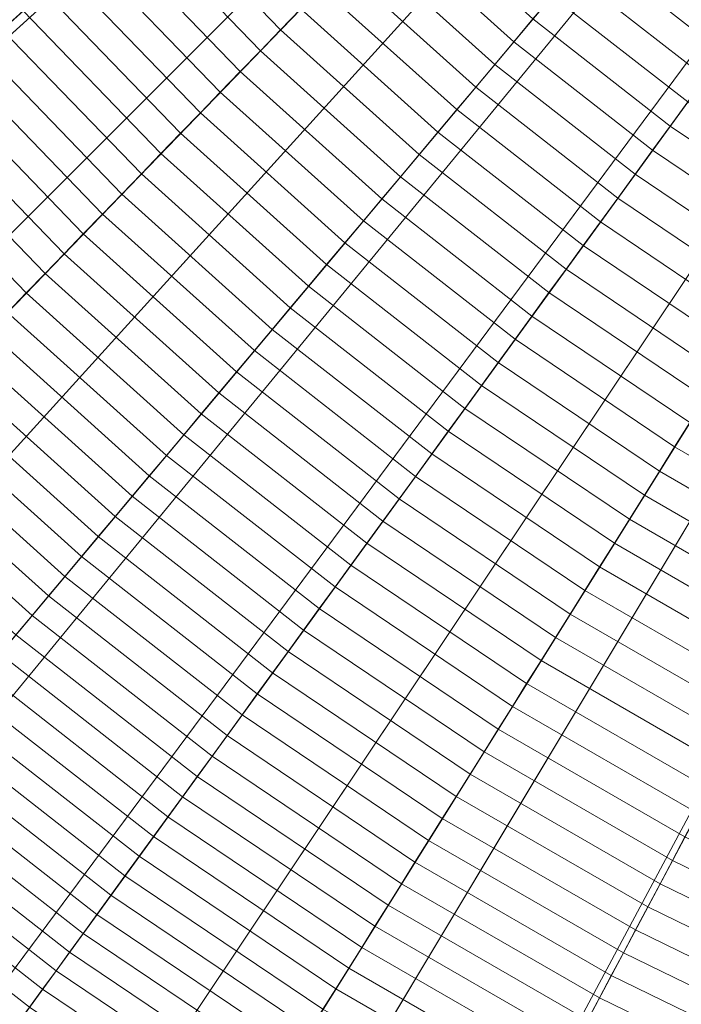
# Model space of a CAD drawing. Header units: centimetres. Extents: x -21.9 to 23.1, y -23 to 22.
# Tile 34 of 192: x -9.1 to -6.1, y -13.8 to -9.3. Entities that reach past the tile are written whole.
import ezdxf

# ---------------------------------------------------------------- set-up
doc = ezdxf.new("R2010")
doc.units = ezdxf.units.CM
doc.header["$LTSCALE"] = 2.54
doc.layers.add('Lucido design-1', color=7, linetype='Continuous')

# ---------------------------------------------------------------- blocks, each defined once
blk = doc.blocks.new('Gruppo-2-1')
at = {"color": 5, "linetype": 'Continuous', "lineweight": 9}
for points in [[(-8.6891, -4.2561, -949.2271), (-8.4052, -4.8937, -949.2271), (-19.2833, -10.1993, -949.2271), (-19.9108, -8.7899, -949.2271)], [(-19.825, -8.9632, -949.2271), (-19.3858, -9.9544, -949.2271), (-8.4271, -4.7713, -949.2271), (-8.6252, -4.3241, -949.2271)], [(-8.6252, -4.3241, -1010.9271), (-8.4271, -4.7713, -1010.9271), (-19.0252, -9.7839, -1010.9271), (-19.4566, -8.8106, -1010.9271)], [(-19.3858, -9.9544, -949.2271), (-18.8986, -10.923, -949.2271), (-8.2072, -5.2084, -949.2271), (-8.4271, -4.7713, -949.2271)], [(-8.4271, -4.7713, -1010.9271), (-8.2072, -5.2084, -1010.9271), (-18.5469, -10.735, -1010.9271), (-19.0252, -9.7839, -1010.9271)], [(-8.4052, -4.8937, -949.2271), (-8.0775, -5.51, -949.2271), (-18.559, -11.5615, -949.2271), (-19.2833, -10.1993, -949.2271)], [(-18.8986, -10.923, -949.2271), (-18.3644, -11.8665, -949.2271), (-7.9662, -5.634, -949.2271), (-8.2072, -5.2084, -949.2271)], [(-8.2072, -5.2084, -1010.9271), (-7.9662, -5.634, -1010.9271), (-18.0223, -11.6614, -1010.9271), (-18.5469, -10.735, -1010.9271)], [(-8.0775, -5.51, -949.2271), (-7.7076, -6.1019, -949.2271), (-17.7414, -12.8698, -949.2271), (-18.559, -11.5615, -949.2271)], [(-18.3644, -11.8665, -949.2271), (-17.7839, -12.7822, -949.2271), (-7.7043, -6.0472, -949.2271), (-7.9662, -5.634, -949.2271)], [(-7.9662, -5.634, -1010.9271), (-7.7043, -6.0472, -1010.9271), (-17.4523, -12.5607, -1010.9271), (-18.0223, -11.6614, -1010.9271)], [(-17.7839, -12.7822, -949.2271), (-17.1595, -13.6685, -949.2271), (-7.4226, -6.4471, -949.2271), (-7.7043, -6.0472, -949.2271)], [(-7.7043, -6.0472, -1010.9271), (-7.4226, -6.4471, -1010.9271), (-16.8391, -13.431, -1010.9271), (-17.4523, -12.5607, -1010.9271)], [(-7.7076, -6.1019, -949.2271), (-7.2973, -6.6666, -949.2271), (-16.8346, -14.118, -949.2271), (-17.7414, -12.8698, -949.2271)], [(-17.1595, -13.6685, -949.2271), (-16.4925, -14.5233, -949.2271), (-7.1216, -6.8328, -949.2271), (-7.4226, -6.4471, -949.2271)], [(-7.4226, -6.4471, -1010.9271), (-7.1216, -6.8328, -1010.9271), (-16.1842, -14.2703, -1010.9271), (-16.8391, -13.431, -1010.9271)], [(-7.2973, -6.6666, -949.2271), (-6.8487, -7.2013, -949.2271), (-15.8429, -15.2998, -949.2271), (-16.8346, -14.118, -949.2271)], [(-16.4925, -14.5233, -949.2271), (-15.7845, -15.3444, -949.2271), (-6.8022, -7.2033, -949.2271), (-7.1216, -6.8328, -949.2271)], [(-7.1216, -6.8328, -1010.9271), (-6.8022, -7.2033, -1010.9271), (-15.489, -15.0766, -1010.9271), (-16.1842, -14.2703, -1010.9271)], [(-6.8487, -7.2013, -949.2271), (-6.3638, -7.7034, -949.2271), (-14.7713, -16.4095, -949.2271), (-15.8429, -15.2998, -949.2271)], [(-15.7845, -15.3444, -949.2271), (-15.0373, -16.13, -949.2271), (-6.465, -7.5578, -949.2271), (-6.8022, -7.2033, -949.2271)], [(-6.8022, -7.2033, -1010.9271), (-6.465, -7.5578, -1010.9271), (-14.7553, -15.848, -1010.9271), (-15.489, -15.0766, -1010.9271)], [(-15.0373, -16.13, -949.2271), (-14.2517, -16.8773, -949.2271), (-6.1105, -7.8949, -949.2271), (-6.465, -7.5578, -949.2271)], [(-6.465, -7.5578, -1010.9271), (-6.1105, -7.8949, -1010.9271), (-13.9838, -16.5818, -1010.9271), (-14.7553, -15.848, -1010.9271)], [(-6.3638, -7.7034, -949.2271), (-5.8451, -8.1704, -949.2271), (-13.6248, -17.4419, -949.2271), (-14.7713, -16.4095, -949.2271)], [(-14.2517, -16.8773, -949.2271), (-13.4305, -17.5852, -949.2271), (-5.74, -8.2144, -949.2271), (-6.1105, -7.8949, -949.2271)], [(-6.1105, -7.8949, -1010.9271), (-5.74, -8.2144, -1010.9271), (-13.1775, -17.277, -1010.9271), (-13.9838, -16.5818, -1010.9271)], [(-5.8451, -8.1704, -949.2271), (-5.2951, -8.6002, -949.2271), (-12.409, -18.3917, -949.2271), (-13.6248, -17.4419, -949.2271)], [(-13.4305, -17.5852, -949.2271), (-12.5758, -18.2522, -949.2271), (-5.3544, -8.5153, -949.2271), (-5.74, -8.2144, -949.2271)], [(-5.74, -8.2144, -1010.9271), (-5.3544, -8.5153, -1010.9271), (-12.3382, -17.9319, -1010.9271), (-13.1775, -17.277, -1010.9271)], [(-12.5758, -18.2522, -949.2271), (-11.6895, -18.8767, -949.2271), (-4.9545, -8.7971, -949.2271), (-5.3544, -8.5153, -949.2271)], [(-5.3544, -8.5153, -1010.9271), (-4.9545, -8.7971, -1010.9271), (-11.4679, -18.5451, -1010.9271), (-12.3382, -17.9319, -1010.9271)], [(-9.8193, -8.637, -934.4984), (-9.2271, -9.3428, -934.4984), (-9.1308, -9.2561, -934.5635), (-9.7172, -8.5572, -934.5635)], [(-5.2951, -8.6002, -949.2271), (-4.7164, -8.9905, -949.2271), (-11.13, -19.2544, -949.2271), (-12.409, -18.3917, -949.2271)], [(-8.5424, -8.7264, -934.924), (-7.9471, -9.3429, -934.924), (-7.8538, -9.2463, -934.9789), (-8.4427, -8.6366, -934.9789)], [(-8.6417, -8.8157, -934.8676), (-8.0399, -9.439, -934.8676), (-7.9471, -9.3429, -934.924), (-8.5424, -8.7264, -934.924)], [(-7.4769, -8.856, -935.1837), (-6.875, -9.3979, -935.1837), (-6.7869, -9.2929, -935.2311), (-7.3817, -8.7574, -935.2311)], [(-6.4314, -8.8691, -935.4055), (-5.8312, -9.338, -935.4055), (-5.7492, -9.2252, -935.4452), (-6.3417, -8.7623, -935.4452)], [(-11.6895, -18.8767, -949.2271), (-10.7737, -19.4571, -949.2271), (-4.5413, -9.059, -949.2271), (-4.9545, -8.7971, -949.2271)], [(-4.9545, -8.7971, -1010.9271), (-4.5413, -9.059, -1010.9271), (-10.5687, -19.115, -1010.9271), (-11.4679, -18.5451, -1010.9271)], [(-8.7405, -8.9047, -934.8097), (-8.1322, -9.5346, -934.8097), (-8.0399, -9.439, -934.8676), (-8.6417, -8.8157, -934.8676)], [(-7.5717, -8.9542, -935.1347), (-6.9628, -9.5024, -935.1347), (-6.875, -9.3979, -935.1837), (-7.4769, -8.856, -935.1837)], [(-6.5207, -8.9756, -935.3642), (-5.9129, -9.4505, -935.3642), (-5.8312, -9.338, -935.4055), (-6.4314, -8.8691, -935.4055)], [(-8.8388, -8.9932, -934.7503), (-8.2241, -9.6298, -934.7503), (-8.1322, -9.5346, -934.8097), (-8.7405, -8.9047, -934.8097)], [(-7.6661, -9.052, -935.0843), (-7.0502, -9.6066, -935.0843), (-6.9628, -9.5024, -935.1347), (-7.5717, -8.9542, -935.1347)], [(-4.7164, -8.9905, -949.2271), (-4.112, -9.3395, -949.2271), (-9.794, -20.0258, -949.2271), (-11.13, -19.2544, -949.2271)], [(-8.9367, -9.0813, -934.6895), (-8.3156, -9.7245, -934.6895), (-8.2241, -9.6298, -934.7503), (-8.8388, -8.9932, -934.7503)], [(-6.6098, -9.0817, -935.3213), (-5.9943, -9.5626, -935.3213), (-5.9129, -9.4505, -935.3642), (-6.5207, -8.9756, -935.3642)], [(-7.7602, -9.1494, -935.0324), (-7.1372, -9.7103, -935.0324), (-7.0502, -9.6066, -935.0843), (-7.6661, -9.052, -935.0843)], [(-10.7737, -19.4571, -949.2271), (-9.8302, -19.9914, -949.2271), (-4.1156, -9.3, -949.2271), (-4.5413, -9.059, -949.2271)], [(-4.5413, -9.059, -1010.9271), (-4.1156, -9.3, -1010.9271), (-9.6422, -19.6396, -1010.9271), (-10.5687, -19.115, -1010.9271)], [(-9.034, -9.169, -934.6272), (-8.4066, -9.8187, -934.6272), (-8.3156, -9.7245, -934.6895), (-8.9367, -9.0813, -934.6895)], [(-6.6985, -9.1875, -935.277), (-6.0755, -9.6743, -935.277), (-5.9943, -9.5626, -935.3213), (-6.6098, -9.0817, -935.3213)], [(-9.1308, -9.2561, -934.5635), (-8.497, -9.9124, -934.5635), (-8.4066, -9.8187, -934.6272), (-9.034, -9.169, -934.6272)], [(-7.8538, -9.2463, -934.9789), (-7.2239, -9.8136, -934.9789), (-7.1372, -9.7103, -935.0324), (-7.7602, -9.1494, -935.0324)], [(-6.7869, -9.2929, -935.2311), (-6.1563, -9.7856, -935.2311), (-6.0755, -9.6743, -935.277), (-6.6985, -9.1875, -935.277)], [(-9.2271, -9.3428, -934.4984), (-8.587, -10.0056, -934.4984), (-8.497, -9.9124, -934.5635), (-9.1308, -9.2561, -934.5635)], [(-7.9471, -9.3429, -934.924), (-7.3101, -9.9164, -934.924), (-7.2239, -9.8136, -934.9789), (-7.8538, -9.2463, -934.9789)], [(-9.8302, -19.9914, -949.2271), (-8.8616, -20.4785, -949.2271), (-3.6786, -9.5198, -949.2271), (-4.1156, -9.3, -949.2271)], [(-4.1156, -9.3, -1010.9271), (-3.6786, -9.5198, -1010.9271), (-8.6911, -20.118, -1010.9271), (-9.6422, -19.6396, -1010.9271)], [(-6.875, -9.3979, -935.1837), (-6.2369, -9.8964, -935.1837), (-6.1563, -9.7856, -935.2311), (-6.7869, -9.2929, -935.2311)], [(-4.112, -9.3395, -949.2271), (-3.4846, -9.6455, -949.2271), (-8.4073, -20.7021, -949.2271), (-9.794, -20.0258, -949.2271)], [(-9.3228, -9.429, -934.4318), (-8.6765, -10.0983, -934.4318), (-8.587, -10.0056, -934.4984), (-9.2271, -9.3428, -934.4984)], [(-8.0399, -9.439, -934.8676), (-7.396, -10.0187, -934.8676), (-7.3101, -9.9164, -934.924), (-7.9471, -9.3429, -934.924)], [(-6.9628, -9.5024, -935.1347), (-6.3171, -10.0069, -935.1347), (-6.2369, -9.8964, -935.1837), (-6.875, -9.3979, -935.1837)], [(-9.418, -9.5147, -934.3637), (-8.7655, -10.1904, -934.3637), (-8.6765, -10.0983, -934.4318), (-9.3228, -9.429, -934.4318)], [(-8.1322, -9.5346, -934.8097), (-7.4815, -10.1206, -934.8097), (-7.396, -10.0187, -934.8676), (-8.0399, -9.439, -934.8676)], [(-7.0502, -9.6066, -935.0843), (-6.397, -10.1169, -935.0843), (-6.3171, -10.0069, -935.1347), (-6.9628, -9.5024, -935.1347)], [(-9.5126, -9.5999, -934.2943), (-8.8539, -10.282, -934.2943), (-8.7655, -10.1904, -934.3637), (-9.418, -9.5147, -934.3637)], [(-8.8616, -20.4785, -949.2271), (-7.8704, -20.9178, -949.2271), (-3.2313, -9.718, -949.2271), (-3.6786, -9.5198, -949.2271)], [(-3.6786, -9.5198, -1010.9271), (-3.2313, -9.718, -1010.9271), (-7.7178, -20.5493, -1010.9271), (-8.6911, -20.118, -1010.9271)], [(-8.2241, -9.6298, -934.7503), (-7.5665, -10.2219, -934.7503), (-7.4815, -10.1206, -934.8097), (-8.1322, -9.5346, -934.8097)], [(-9.6066, -9.6846, -934.2235), (-8.9418, -10.373, -934.2235), (-8.8539, -10.282, -934.2943), (-9.5126, -9.5999, -934.2943)], [(-3.4846, -9.6455, -949.2271), (-2.8374, -9.9069, -949.2271), (-6.9769, -21.28, -949.2271), (-8.4073, -20.7021, -949.2271)], [(-8.3156, -9.7245, -934.6895), (-7.6511, -10.3228, -934.6895), (-7.5665, -10.2219, -934.7503), (-8.2241, -9.6298, -934.7503)], [(-7.1372, -9.7103, -935.0324), (-6.4766, -10.2264, -935.0324), (-6.397, -10.1169, -935.0843), (-7.0502, -9.6066, -935.0843)], [(-9.7001, -9.7687, -934.1512), (-9.0292, -10.4635, -934.1512), (-8.9418, -10.373, -934.2235), (-9.6066, -9.6846, -934.2235)], [(-6.1563, -9.7856, -935.2311), (-5.4929, -10.2331, -935.2311), (-5.42, -10.1164, -935.277), (-6.0755, -9.6743, -935.277)], [(-8.4066, -9.8187, -934.6272), (-7.7353, -10.4231, -934.6272), (-7.6511, -10.3228, -934.6895), (-8.3156, -9.7245, -934.6895)], [(-7.8704, -20.9178, -949.2271), (-6.8589, -21.3081, -949.2271), (-2.7749, -9.8941, -949.2271), (-3.2313, -9.718, -949.2271)], [(-3.2313, -9.718, -1010.9271), (-2.7749, -9.8941, -1010.9271), (-6.7246, -20.9326, -1010.9271), (-7.7178, -20.5493, -1010.9271)], [(-7.2239, -9.8136, -934.9789), (-6.5559, -10.3355, -934.9789), (-6.4766, -10.2264, -935.0324), (-7.1372, -9.7103, -935.0324)], [(-9.7929, -9.8523, -934.0776), (-9.116, -10.5533, -934.0776), (-9.0292, -10.4635, -934.1512), (-9.7001, -9.7687, -934.1512)], [(-8.497, -9.9124, -934.5635), (-7.819, -10.5229, -934.5635), (-7.7353, -10.4231, -934.6272), (-8.4066, -9.8187, -934.6272)], [(-7.3101, -9.9164, -934.924), (-6.6347, -10.444, -934.924), (-6.5559, -10.3355, -934.9789), (-7.2239, -9.8136, -934.9789)], [(-6.2369, -9.8964, -935.1837), (-5.5655, -10.3493, -935.1837), (-5.4929, -10.2331, -935.2311), (-6.1563, -9.7856, -935.2311)], [(-9.8852, -9.9354, -934.0026), (-9.2022, -10.6426, -934.0026), (-9.116, -10.5533, -934.0776), (-9.7929, -9.8523, -934.0776)], [(-8.587, -10.0056, -934.4984), (-7.9023, -10.6221, -934.4984), (-7.819, -10.5229, -934.5635), (-8.497, -9.9124, -934.5635)], [(-7.396, -10.0187, -934.8676), (-6.7133, -10.5521, -934.8676), (-6.6347, -10.444, -934.924), (-7.3101, -9.9164, -934.924)], [(-2.8374, -9.9069, -949.2271), (-2.1736, -10.1226, -949.2271), (-5.5096, -21.7567, -949.2271), (-6.9769, -21.28, -949.2271)], [(-6.8589, -21.3081, -949.2271), (-5.8295, -21.6485, -949.2271), (-2.3105, -10.0477, -949.2271), (-2.7749, -9.8941, -949.2271)], [(-2.7749, -9.8941, -1010.9271), (-2.3105, -10.0477, -1010.9271), (-5.7138, -21.2669, -1010.9271), (-6.7246, -20.9326, -1010.9271)], [(-6.3171, -10.0069, -935.1347), (-5.6378, -10.4651, -935.1347), (-5.5655, -10.3493, -935.1837), (-6.2369, -9.8964, -935.1837)], [(-8.6765, -10.0983, -934.4318), (-7.9851, -10.7208, -934.4318), (-7.9023, -10.6221, -934.4984), (-8.587, -10.0056, -934.4984)], [(-6.397, -10.1169, -935.0843), (-5.7099, -10.5804, -935.0843), (-5.6378, -10.4651, -935.1347), (-6.3171, -10.0069, -935.1347)], [(-7.4815, -10.1206, -934.8097), (-6.7914, -10.6597, -934.8097), (-6.7133, -10.5521, -934.8676), (-7.396, -10.0187, -934.8676)], [(-8.7655, -10.1904, -934.3637), (-8.0674, -10.8189, -934.3637), (-7.9851, -10.7208, -934.4318), (-8.6765, -10.0983, -934.4318)], [(-7.5665, -10.2219, -934.7503), (-6.8692, -10.7667, -934.7503), (-6.7914, -10.6597, -934.8097), (-7.4815, -10.1206, -934.8097)], [(-6.4766, -10.2264, -935.0324), (-5.7816, -10.6952, -935.0324), (-5.7099, -10.5804, -935.0843), (-6.397, -10.1169, -935.0843)], [(-8.8539, -10.282, -934.2943), (-8.1493, -10.9164, -934.2943), (-8.0674, -10.8189, -934.3637), (-8.7655, -10.1904, -934.3637)], [(-7.6511, -10.3228, -934.6895), (-6.9466, -10.8732, -934.6895), (-6.8692, -10.7667, -934.7503), (-7.5665, -10.2219, -934.7503)], [(-6.5559, -10.3355, -934.9789), (-5.8531, -10.8095, -934.9789), (-5.7816, -10.6952, -935.0324), (-6.4766, -10.2264, -935.0324)], [(-8.9418, -10.373, -934.2235), (-8.2306, -11.0134, -934.2235), (-8.1493, -10.9164, -934.2943), (-8.8539, -10.282, -934.2943)], [(-7.7353, -10.4231, -934.6272), (-7.0235, -10.9792, -934.6272), (-6.9466, -10.8732, -934.6895), (-7.6511, -10.3228, -934.6895)], [(-6.6347, -10.444, -934.924), (-5.9242, -10.9233, -934.924), (-5.8531, -10.8095, -934.9789), (-6.5559, -10.3355, -934.9789)], [(-9.0292, -10.4635, -934.1512), (-8.3114, -11.1097, -934.1512), (-8.2306, -11.0134, -934.2235), (-8.9418, -10.373, -934.2235)], [(-7.819, -10.5229, -934.5635), (-7.1001, -11.0846, -934.5635), (-7.0235, -10.9792, -934.6272), (-7.7353, -10.4231, -934.6272)], [(-6.7133, -10.5521, -934.8676), (-5.995, -11.0366, -934.8676), (-5.9242, -10.9233, -934.924), (-6.6347, -10.444, -934.924)], [(-9.116, -10.5533, -934.0776), (-8.3918, -11.2054, -934.0776), (-8.3114, -11.1097, -934.1512), (-9.0292, -10.4635, -934.1512)], [(-7.9023, -10.6221, -934.4984), (-7.1763, -11.1894, -934.4984), (-7.1001, -11.0846, -934.5635), (-7.819, -10.5229, -934.5635)], [(-6.7914, -10.6597, -934.8097), (-6.0654, -11.1494, -934.8097), (-5.995, -11.0366, -934.8676), (-6.7133, -10.5521, -934.8676)], [(-9.2022, -10.6426, -934.0026), (-8.4715, -11.3005, -934.0026), (-8.3918, -11.2054, -934.0776), (-9.116, -10.5533, -934.0776)], [(-9.2878, -10.7313, -933.9263), (-8.5508, -11.3949, -933.9263), (-8.4715, -11.3005, -934.0026), (-9.2022, -10.6426, -934.0026)], [(-7.9851, -10.7208, -934.4318), (-7.252, -11.2936, -934.4318), (-7.1763, -11.1894, -934.4984), (-7.9023, -10.6221, -934.4984)], [(-6.8692, -10.7667, -934.7503), (-6.1356, -11.2616, -934.7503), (-6.0654, -11.1494, -934.8097), (-6.7914, -10.6597, -934.8097)], [(-9.3729, -10.8193, -933.8485), (-8.6295, -11.4887, -933.8485), (-8.5508, -11.3949, -933.9263), (-9.2878, -10.7313, -933.9263)], [(-8.0674, -10.8189, -934.3637), (-7.3273, -11.3972, -934.3637), (-7.252, -11.2936, -934.4318), (-7.9851, -10.7208, -934.4318)], [(-6.9466, -10.8732, -934.6895), (-6.2053, -11.3732, -934.6895), (-6.1356, -11.2616, -934.7503), (-6.8692, -10.7667, -934.7503)], [(-9.4573, -10.9068, -933.7694), (-8.7076, -11.5818, -933.7694), (-8.6295, -11.4887, -933.8485), (-9.3729, -10.8193, -933.8485)], [(-8.1493, -10.9164, -934.2943), (-7.4021, -11.5002, -934.2943), (-7.3273, -11.3972, -934.3637), (-8.0674, -10.8189, -934.3637)], [(-9.5411, -10.9936, -933.689), (-8.7852, -11.6743, -933.689), (-8.7076, -11.5818, -933.7694), (-9.4573, -10.9068, -933.7694)], [(-7.0235, -10.9792, -934.6272), (-6.2747, -11.4843, -934.6272), (-6.2053, -11.3732, -934.6895), (-6.9466, -10.8732, -934.6895)], [(-8.2306, -11.0134, -934.2235), (-7.4765, -11.6026, -934.2235), (-7.4021, -11.5002, -934.2943), (-8.1493, -10.9164, -934.2943)], [(-9.6243, -11.0797, -933.6073), (-8.8621, -11.766, -933.6073), (-8.7852, -11.6743, -933.689), (-9.5411, -10.9936, -933.689)], [(-7.1001, -11.0846, -934.5635), (-6.3438, -11.5947, -934.5635), (-6.2747, -11.4843, -934.6272), (-7.0235, -10.9792, -934.6272)], [(-8.3114, -11.1097, -934.1512), (-7.5504, -11.7043, -934.1512), (-7.4765, -11.6026, -934.2235), (-8.2306, -11.0134, -934.2235)], [(-9.7069, -11.1652, -933.5242), (-8.9385, -11.8571, -933.5242), (-8.8621, -11.766, -933.6073), (-9.6243, -11.0797, -933.6073)], [(-7.1763, -11.1894, -934.4984), (-6.4124, -11.7046, -934.4984), (-6.3438, -11.5947, -934.5635), (-7.1001, -11.0846, -934.5635)], [(-8.3918, -11.2054, -934.0776), (-7.6238, -11.8054, -934.0776), (-7.5504, -11.7043, -934.1512), (-8.3114, -11.1097, -934.1512)], [(-9.7888, -11.2501, -933.4398), (-9.0143, -11.9474, -933.4398), (-8.9385, -11.8571, -933.5242), (-9.7069, -11.1652, -933.5242)], [(-6.1356, -11.2616, -934.7503), (-5.3692, -11.704, -934.7503), (-5.3071, -11.5872, -934.8097), (-6.0654, -11.1494, -934.8097)], [(-8.4715, -11.3005, -934.0026), (-7.6968, -11.9058, -934.0026), (-7.6238, -11.8054, -934.0776), (-8.3918, -11.2054, -934.0776)], [(-7.252, -11.2936, -934.4318), (-6.4807, -11.8139, -934.4318), (-6.4124, -11.7046, -934.4984), (-7.1763, -11.1894, -934.4984)], [(-9.8701, -11.3342, -933.3541), (-9.0895, -12.037, -933.3541), (-9.0143, -11.9474, -933.4398), (-9.7888, -11.2501, -933.4398)], [(-6.2053, -11.3732, -934.6895), (-5.431, -11.8203, -934.6895), (-5.3692, -11.704, -934.7503), (-6.1356, -11.2616, -934.7503)], [(-8.5508, -11.3949, -933.9263), (-7.7692, -12.0055, -933.9263), (-7.6968, -11.9058, -934.0026), (-8.4715, -11.3005, -934.0026)], [(-7.3273, -11.3972, -934.3637), (-6.5485, -11.9225, -934.3637), (-6.4807, -11.8139, -934.4318), (-7.252, -11.2936, -934.4318)], [(-9.9507, -11.4177, -933.2671), (-9.1641, -12.1259, -933.2671), (-9.0895, -12.037, -933.3541), (-9.8701, -11.3342, -933.3541)], [(-8.6295, -11.4887, -933.8485), (-7.8412, -12.1046, -933.8485), (-7.7692, -12.0055, -933.9263), (-8.5508, -11.3949, -933.9263)], [(-7.4021, -11.5002, -934.2943), (-6.616, -12.0304, -934.2943), (-6.5485, -11.9225, -934.3637), (-7.3273, -11.3972, -934.3637)], [(-6.2747, -11.4843, -934.6272), (-5.4925, -11.9359, -934.6272), (-5.431, -11.8203, -934.6895), (-6.2053, -11.3732, -934.6895)], [(-8.7076, -11.5818, -933.7694), (-7.9126, -12.2029, -933.7694), (-7.8412, -12.1046, -933.8485), (-8.6295, -11.4887, -933.8485)], [(-7.4765, -11.6026, -934.2235), (-6.6831, -12.1377, -934.2235), (-6.616, -12.0304, -934.2943), (-7.4021, -11.5002, -934.2943)], [(-6.3438, -11.5947, -934.5635), (-5.5536, -12.0509, -934.5635), (-5.4925, -11.9359, -934.6272), (-6.2747, -11.4843, -934.6272)], [(-8.7852, -11.6743, -933.689), (-7.9836, -12.3005, -933.689), (-7.9126, -12.2029, -933.7694), (-8.7076, -11.5818, -933.7694)], [(-6.4124, -11.7046, -934.4984), (-5.6145, -12.1653, -934.4984), (-5.5536, -12.0509, -934.5635), (-6.3438, -11.5947, -934.5635)], [(-7.5504, -11.7043, -934.1512), (-6.7497, -12.2444, -934.1512), (-6.6831, -12.1377, -934.2235), (-7.4765, -11.6026, -934.2235)], [(-8.8621, -11.766, -933.6073), (-8.054, -12.3974, -933.6073), (-7.9836, -12.3005, -933.689), (-8.7852, -11.6743, -933.689)], [(-7.6238, -11.8054, -934.0776), (-6.8159, -12.3503, -934.0776), (-6.7497, -12.2444, -934.1512), (-7.5504, -11.7043, -934.1512)], [(-6.4807, -11.8139, -934.4318), (-5.6749, -12.279, -934.4318), (-5.6145, -12.1653, -934.4984), (-6.4124, -11.7046, -934.4984)], [(-8.9385, -11.8571, -933.5242), (-8.1238, -12.4936, -933.5242), (-8.054, -12.3974, -933.6073), (-8.8621, -11.766, -933.6073)], [(-7.6968, -11.9058, -934.0026), (-6.8817, -12.4556, -934.0026), (-6.8159, -12.3503, -934.0776), (-7.6238, -11.8054, -934.0776)], [(-6.5485, -11.9225, -934.3637), (-5.7351, -12.3921, -934.3637), (-5.6749, -12.279, -934.4318), (-6.4807, -11.8139, -934.4318)], [(-9.0143, -11.9474, -933.4398), (-8.1931, -12.589, -933.4398), (-8.1238, -12.4936, -933.5242), (-8.9385, -11.8571, -933.5242)], [(-7.7692, -12.0055, -933.9263), (-6.947, -12.5601, -933.9263), (-6.8817, -12.4556, -934.0026), (-7.6968, -11.9058, -934.0026)], [(-9.0895, -12.037, -933.3541), (-8.2619, -12.6836, -933.3541), (-8.1931, -12.589, -933.4398), (-9.0143, -11.9474, -933.4398)], [(-6.616, -12.0304, -934.2943), (-5.7948, -12.5045, -934.2943), (-5.7351, -12.3921, -934.3637), (-6.5485, -11.9225, -934.3637)], [(-9.1641, -12.1259, -933.2671), (-8.3301, -12.7775, -933.2671), (-8.2619, -12.6836, -933.3541), (-9.0895, -12.037, -933.3541)], [(-7.8412, -12.1046, -933.8485), (-7.0119, -12.664, -933.8485), (-6.947, -12.5601, -933.9263), (-7.7692, -12.0055, -933.9263)], [(-6.6831, -12.1377, -934.2235), (-5.8542, -12.6163, -934.2235), (-5.7948, -12.5045, -934.2943), (-6.616, -12.0304, -934.2943)], [(-9.2381, -12.214, -933.1788), (-8.3977, -12.8706, -933.1788), (-8.3301, -12.7775, -933.2671), (-9.1641, -12.1259, -933.2671)], [(-7.9126, -12.2029, -933.7694), (-7.0763, -12.767, -933.7694), (-7.0119, -12.664, -933.8485), (-7.8412, -12.1046, -933.8485)], [(-6.7497, -12.2444, -934.1512), (-5.9133, -12.7273, -934.1512), (-5.8542, -12.6163, -934.2235), (-6.6831, -12.1377, -934.2235)], [(-9.3114, -12.3014, -933.0893), (-8.4648, -12.9629, -933.0893), (-8.3977, -12.8706, -933.1788), (-9.2381, -12.214, -933.1788)], [(-7.9836, -12.3005, -933.689), (-7.1402, -12.8694, -933.689), (-7.0763, -12.767, -933.7694), (-7.9126, -12.2029, -933.7694)], [(-6.8159, -12.3503, -934.0776), (-5.9719, -12.8376, -934.0776), (-5.9133, -12.7273, -934.1512), (-6.7497, -12.2444, -934.1512)], [(-9.3841, -12.388, -932.9985), (-8.5313, -13.0544, -932.9985), (-8.4648, -12.9629, -933.0893), (-9.3114, -12.3014, -933.0893)], [(-8.054, -12.3974, -933.6073), (-7.2037, -12.9709, -933.6073), (-7.1402, -12.8694, -933.689), (-7.9836, -12.3005, -933.689)], [(-6.8817, -12.4556, -934.0026), (-6.0302, -12.9472, -934.0026), (-5.9719, -12.8376, -934.0776), (-6.8159, -12.3503, -934.0776)], [(-9.4561, -12.4739, -932.9065), (-8.5971, -13.145, -932.9065), (-8.5313, -13.0544, -932.9985), (-9.3841, -12.388, -932.9985)], [(-8.1238, -12.4936, -933.5242), (-7.2667, -13.0717, -933.5242), (-7.2037, -12.9709, -933.6073), (-8.054, -12.3974, -933.6073)], [(-9.5275, -12.5589, -932.8132), (-8.6624, -13.2349, -932.8132), (-8.5971, -13.145, -932.9065), (-9.4561, -12.4739, -932.9065)], [(-8.1931, -12.589, -933.4398), (-7.3292, -13.1717, -933.4398), (-7.2667, -13.0717, -933.5242), (-8.1238, -12.4936, -933.5242)], [(-6.947, -12.5601, -933.9263), (-6.0881, -13.056, -933.9263), (-6.0302, -12.9472, -934.0026), (-6.8817, -12.4556, -934.0026)], [(-9.5982, -12.6432, -932.7187), (-8.727, -13.3238, -932.7187), (-8.6624, -13.2349, -932.8132), (-9.5275, -12.5589, -932.8132)], [(-8.2619, -12.6836, -933.3541), (-7.3912, -13.271, -933.3541), (-7.3292, -13.1717, -933.4398), (-8.1931, -12.589, -933.4398)], [(-7.0119, -12.664, -933.8485), (-6.1456, -13.1641, -933.8485), (-6.0881, -13.056, -933.9263), (-6.947, -12.5601, -933.9263)], [(-9.6682, -12.7267, -932.623), (-8.7911, -13.412, -932.623), (-8.727, -13.3238, -932.7187), (-9.5982, -12.6432, -932.7187)], [(-7.0763, -12.767, -933.7694), (-6.2026, -13.2714, -933.7694), (-6.1456, -13.1641, -933.8485), (-7.0119, -12.664, -933.8485)], [(-9.7376, -12.8093, -932.5261), (-8.8545, -13.4993, -932.5261), (-8.7911, -13.412, -932.623), (-9.6682, -12.7267, -932.623)], [(-8.3301, -12.7775, -933.2671), (-7.4527, -13.3694, -933.2671), (-7.3912, -13.271, -933.3541), (-8.2619, -12.6836, -933.3541)], [(-7.1402, -12.8694, -933.689), (-6.2593, -13.378, -933.689), (-6.2026, -13.2714, -933.7694), (-7.0763, -12.767, -933.7694)], [(-9.8062, -12.8911, -932.428), (-8.9173, -13.5857, -932.428), (-8.8545, -13.4993, -932.5261), (-9.7376, -12.8093, -932.5261)], [(-8.3977, -12.8706, -933.1788), (-7.5136, -13.4669, -933.1788), (-7.4527, -13.3694, -933.2671), (-8.3301, -12.7775, -933.2671)], [(-9.8742, -12.9721, -932.3287), (-8.9794, -13.6712, -932.3287), (-8.9173, -13.5857, -932.428), (-9.8062, -12.8911, -932.428)], [(-8.4648, -12.9629, -933.0893), (-7.5741, -13.5637, -933.0893), (-7.5136, -13.4669, -933.1788), (-8.3977, -12.8706, -933.1788)], [(-7.2037, -12.9709, -933.6073), (-6.3155, -13.4837, -933.6073), (-6.2593, -13.378, -933.689), (-7.1402, -12.8694, -933.689)], [(-9.9414, -13.0522, -932.2283), (-9.0409, -13.7558, -932.2283), (-8.9794, -13.6712, -932.3287), (-9.8742, -12.9721, -932.3287)], [(-8.5313, -13.0544, -932.9985), (-7.634, -13.6596, -932.9985), (-7.5741, -13.5637, -933.0893), (-8.4648, -12.9629, -933.0893)], [(-7.2667, -13.0717, -933.5242), (-6.3713, -13.5887, -933.5242), (-6.3155, -13.4837, -933.6073), (-7.2037, -12.9709, -933.6073)], [(-10.0079, -13.1314, -932.1265), (-9.1016, -13.8394, -932.1265), (-9.0409, -13.7558, -932.2283), (-9.9414, -13.0522, -932.2283)], [(-8.5971, -13.145, -932.9065), (-7.6934, -13.7546, -932.9065), (-7.634, -13.6596, -932.9985), (-8.5313, -13.0544, -932.9985)], [(-7.3292, -13.1717, -933.4398), (-6.4267, -13.6928, -933.4398), (-6.3713, -13.5887, -933.5242), (-7.2667, -13.0717, -933.5242)], [(-6.1456, -13.1641, -933.8485), (-5.2465, -13.6026, -933.8485), (-5.1967, -13.4908, -933.9263), (-6.0881, -13.056, -933.9263)], [(-10.0736, -13.2098, -932.0238), (-9.1618, -13.9222, -932.0238), (-9.1016, -13.8394, -932.1265), (-10.0079, -13.1314, -932.1265)], [(-8.6624, -13.2349, -932.8132), (-7.7522, -13.8488, -932.8132), (-7.6934, -13.7546, -932.9065), (-8.5971, -13.145, -932.9065)], [(-7.3912, -13.271, -933.3541), (-6.4816, -13.7961, -933.3541), (-6.4267, -13.6928, -933.4398), (-7.3292, -13.1717, -933.4398)], [(-6.2026, -13.2714, -933.7694), (-5.2959, -13.7137, -933.7694), (-5.2465, -13.6026, -933.8485), (-6.1456, -13.1641, -933.8485)], [(-8.727, -13.3238, -932.7187), (-7.8105, -13.942, -932.7187), (-7.7522, -13.8488, -932.8132), (-8.6624, -13.2349, -932.8132)], [(-7.4527, -13.3694, -933.2671), (-6.5361, -13.8986, -933.2671), (-6.4816, -13.7961, -933.3541), (-7.3912, -13.271, -933.3541)], [(-6.2593, -13.378, -933.689), (-5.345, -13.8239, -933.689), (-5.2959, -13.7137, -933.7694), (-6.2026, -13.2714, -933.7694)], [(-8.7911, -13.412, -932.623), (-7.8682, -14.0344, -932.623), (-7.8105, -13.942, -932.7187), (-8.727, -13.3238, -932.7187)], [(-7.5136, -13.4669, -933.1788), (-6.5901, -14.0001, -933.1788), (-6.5361, -13.8986, -933.2671), (-7.4527, -13.3694, -933.2671)], [(-6.3155, -13.4837, -933.6073), (-5.3937, -13.9333, -933.6073), (-5.345, -13.8239, -933.689), (-6.2593, -13.378, -933.689)], [(-8.8545, -13.4993, -932.5261), (-7.9254, -14.1259, -932.5261), (-7.8682, -14.0344, -932.623), (-8.7911, -13.412, -932.623)], [(-7.5741, -13.5637, -933.0893), (-6.6436, -14.1009, -933.0893), (-6.5901, -14.0001, -933.1788), (-7.5136, -13.4669, -933.1788)], [(-6.3713, -13.5887, -933.5242), (-5.442, -14.0419, -933.5242), (-5.3937, -13.9333, -933.6073), (-6.3155, -13.4837, -933.6073)], [(-8.9173, -13.5857, -932.428), (-7.982, -14.2165, -932.428), (-7.9254, -14.1259, -932.5261), (-8.8545, -13.4993, -932.5261)], [(-8.9794, -13.6712, -932.3287), (-8.038, -14.3061, -932.3287), (-7.982, -14.2165, -932.428), (-8.9173, -13.5857, -932.428)], [(-7.634, -13.6596, -932.9985), (-6.6967, -14.2007, -932.9985), (-6.6436, -14.1009, -933.0893), (-7.5741, -13.5637, -933.0893)], [(-6.4267, -13.6928, -933.4398), (-5.49, -14.1496, -933.4398), (-5.442, -14.0419, -933.5242), (-6.3713, -13.5887, -933.5242)], [(-9.0409, -13.7558, -932.2283), (-8.0934, -14.3948, -932.2283), (-8.038, -14.3061, -932.3287), (-8.9794, -13.6712, -932.3287)], [(-7.6934, -13.7546, -932.9065), (-6.7493, -14.2997, -932.9065), (-6.6967, -14.2007, -932.9985), (-7.634, -13.6596, -932.9985)], [(-6.4816, -13.7961, -933.3541), (-5.5376, -14.2565, -933.3541), (-5.49, -14.1496, -933.4398), (-6.4267, -13.6928, -933.4398)], [(-9.1016, -13.8394, -932.1265), (-8.1482, -14.4825, -932.1265), (-8.0934, -14.3948, -932.2283), (-9.0409, -13.7558, -932.2283)], [(-7.7522, -13.8488, -932.8132), (-6.8015, -14.3977, -932.8132), (-6.7493, -14.2997, -932.9065), (-7.6934, -13.7546, -932.9065)], [(-6.5361, -13.8986, -933.2671), (-5.5848, -14.3625, -933.2671), (-5.5376, -14.2565, -933.3541), (-6.4816, -13.7961, -933.3541)]]:
    blk.add_3dface(points, dxfattribs=at)

msp = doc.modelspace()

# ---------------------------------------------------------------- block references
at = {"layer": 'Lucido design-1', "color": 5, "true_color": 0x0000ff}
msp.add_blockref('Gruppo-2-1', (0, 0), dxfattribs=at)

doc.saveas('drawing.dxf')
